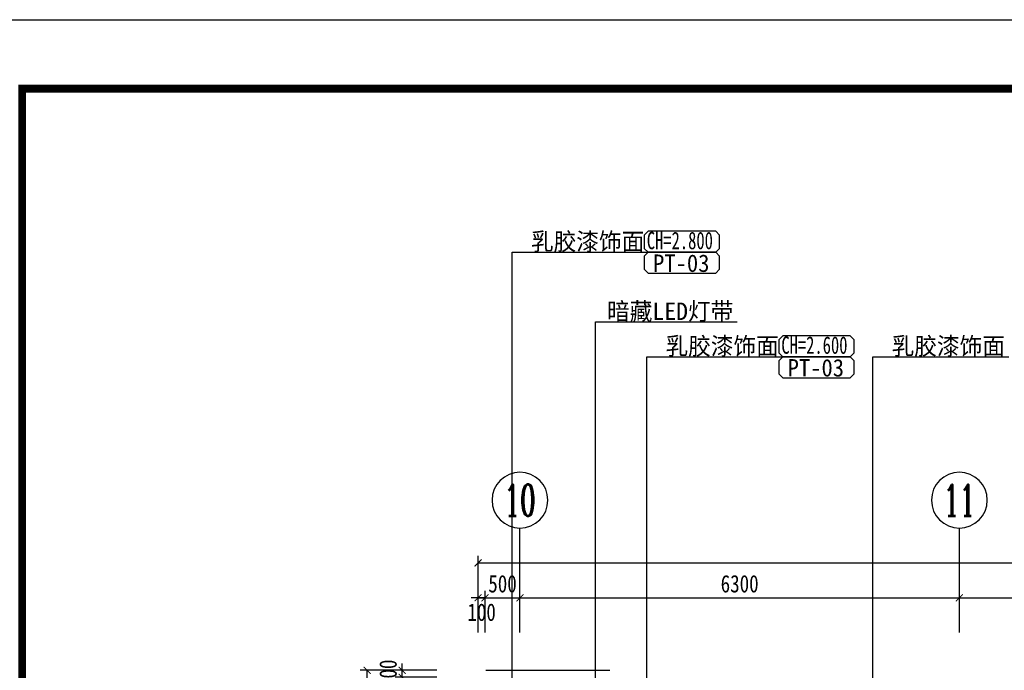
# Model space of a CAD drawing. Header units: millimetres. Extents: x -539149 to -534375, y 505028 to 505469.
# Tile 57 of 135: x -536751 to -536610, y 505365 to 505459. Entities that reach past the tile are written whole.
import ezdxf
from ezdxf.enums import TextEntityAlignment as Align

# ---------------------------------------------------------------- set-up
doc = ezdxf.new("R2010")
doc.units = ezdxf.units.MM
doc.header["$LTSCALE"] = 10
doc.layers.get('Defpoints').update_dxf_attribs({"color": 8})
for name, color, linetype in [('A-建筑-原墙体', 2, 'Continuous'), ('A-建筑-拆墙', 251, 'Continuous'), ('A-建筑-窗户', 4, 'Continuous'), ('A-建筑-轴号', 3, 'Continuous'), ('A2图框$0$E-图框', 100, 'Continuous'), ('AXIS_TEXT', 50, 'Continuous'), ('B-平面-尺寸', 8, 'Continuous'), ('E--图例', 3, 'Continuous'), ('E-文本', 7, 'Continuous'), ('F-文本', 61, 'Continuous')]:
    doc.layers.add(name, color=color, linetype=linetype)
doc.layers.add('A-批量打印图层', color=251, linetype='Continuous', plot=False)
doc.layers.add('A2图框$0$图框外线', color=1, linetype='Continuous', plot=False)
doc.styles.add('-宋体', font='txt', dxfattribs={"width": 0.8})
doc.styles.add('_TCH_AXIS', font='COMPLEX', dxfattribs={"bigfont": 'GBCBIG'})
doc.styles.add('CCD_DIM', font='txt', dxfattribs={"width": 0.8})
doc.styles.add('COMPLEX', font='COMPLEX')
doc.styles.add('TXT', font='gbenor.shx', dxfattribs={"width": 0.7})
doc.dimstyles.new('1', dxfattribs={"dimscale": 0, "dimtxt": 2.5, "dimasz": 1.5, "dimexe": 1, "dimexo": 0, "dimgap": 0.3, "dimtad": 1, "dimdec": 0, "dimzin": 0, "dimdsep": 46, "dimtxsty": 'Standard', "dimblk": 'ARCHTICK', "dimcen": 0.09, "dimclrd": 8, "dimclre": 8, "dimclrt": 4, "dimadec": 0, "dimazin": 0, "dimtfac": 1, "dimtdec": 0, "dimtix": 1, "dimtofl": 0, "dimtmove": 2, "dimatfit": 3, "dimldrblk": 'DOTSMALL', "dimfxl": 5, "dimfxlon": 1, "dimtolj": 1, "dimtzin": 0, "dimarcsym": 0})
doc.dimstyles.new('1-1', dxfattribs={"dimscale": 0, "dimtxt": 2.5, "dimasz": 1, "dimexe": 1, "dimexo": 1, "dimgap": 0.75, "dimtad": 1, "dimdec": 0, "dimrnd": 0.004999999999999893, "dimzin": 0, "dimdsep": 46, "dimtxsty": 'CCD_DIM', "dimblk": 'ARCHTICK', "dimcen": 0.13, "dimclrd": 44, "dimclre": 44, "dimclrt": 50, "dimadec": 0, "dimazin": 0, "dimtfac": 1, "dimtdec": 0, "dimtix": 1, "dimtmove": 2, "dimatfit": 3, "dimldrblk": 'HBA_Leader_Dot', "dimfxl": 5, "dimfxlon": 1, "dimtvp": 1, "dimtolj": 1, "dimtzin": 0, "dimarcsym": 0})

# ---------------------------------------------------------------- blocks, each defined once
blk = doc.blocks.new('_ArchTick')
at = {"color": 0, "linetype": 'ByBlock', "const_width": 0.15}
blk.add_lwpolyline([(-0.5, -0.5), (0.5, 0.5)], dxfattribs=at)
blk = doc.blocks.new('*D113')
at = {"layer": 'B-平面-尺寸', "color": 44, "lineweight": -2, "ltscale": 0.01, "transparency": 16777216}
for p, q in [((-536685.2732111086, 505370.5986509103), (-536685.2732111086, 505376.5986509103)), ((-536684.2732111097, 505370.5986509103), (-536684.2732111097, 505376.5986509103)), ((-536685.2732111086, 505375.5986509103), (-536686.2732111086, 505375.5986509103)), ((-536685.2732111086, 505375.5986509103), (-536684.2732111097, 505375.5986509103)), ((-536684.2732111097, 505375.5986509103), (-536683.2732111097, 505375.5986509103))]:
    blk.add_line(p, q, dxfattribs=at)
at = {"layer": 'Defpoints', "color": 0, "ltscale": 0.01, "transparency": 16777216}
for p in [(-536684.2732111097, 505375.5986509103), (-536685.2732111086, 505365.5985742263), (-536684.2732111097, 505365.5985742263)]:
    blk.add_point(p, dxfattribs=at)
at = {"layer": 'B-平面-尺寸', "color": 44, "lineweight": -2, "ltscale": 0.01, "transparency": 16777216}
blk.add_blockref('_ArchTick', (-536685.2732111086, 505375.5986509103), dxfattribs=at)
at = {"layer": 'B-平面-尺寸', "color": 44, "lineweight": -2, "ltscale": 0.01, "transparency": 16777216, "rotation": 180}
blk.add_blockref('_ArchTick', (-536684.2732111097, 505375.5986509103), dxfattribs=at)
at = {"layer": 'B-平面-尺寸', "color": 50, "ltscale": 0.01, "transparency": 16777216, "insert": (-536684.7732111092, 505373.5166421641), "char_height": 2.499999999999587, "attachment_point": 5, "style": 'CCD_DIM'}
blk.add_mtext('\\A1;100', dxfattribs=at)
blk = doc.blocks.new('HBA_Leader_Dot')
at = {"color": 0, "linetype": 'ByBlock'}
blk.add_line((-5, 0), (-10, 0), dxfattribs=at)
at = {"color": 0, "linetype": 'ByBlock', "const_width": 5}
blk.add_lwpolyline([(-2.5, 0, 1), (2.5, 0, 1)], format="xyb", close=True, dxfattribs=at)
blk = doc.blocks.new('*D114')
at = {"layer": 'B-平面-尺寸', "color": 44, "lineweight": -2, "ltscale": 0.01, "transparency": 16777216}
for p, q in [((-536684.2732111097, 505370.5986509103), (-536684.2732111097, 505376.5986509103)), ((-536679.2732111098, 505370.5986509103), (-536679.2732111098, 505376.5986509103)), ((-536684.2732111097, 505375.5986509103), (-536685.2732111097, 505375.5986509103)), ((-536684.2732111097, 505375.5986509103), (-536679.2732111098, 505375.5986509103)), ((-536679.2732111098, 505375.5986509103), (-536678.2732111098, 505375.5986509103))]:
    blk.add_line(p, q, dxfattribs=at)
at = {"layer": 'Defpoints', "color": 0, "ltscale": 0.01, "transparency": 16777216}
for p in [(-536679.2732111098, 505375.5986509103), (-536684.2732111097, 505365.5985742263), (-536679.2732111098, 505365.5985742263)]:
    blk.add_point(p, dxfattribs=at)
at = {"layer": 'B-平面-尺寸', "color": 44, "lineweight": -2, "ltscale": 0.01, "transparency": 16777216}
blk.add_blockref('_ArchTick', (-536684.2732111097, 505375.5986509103), dxfattribs=at)
at = {"layer": 'B-平面-尺寸', "color": 44, "lineweight": -2, "ltscale": 0.01, "transparency": 16777216, "rotation": 180}
blk.add_blockref('_ArchTick', (-536679.2732111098, 505375.5986509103), dxfattribs=at)
at = {"layer": 'B-平面-尺寸', "color": 50, "ltscale": 0.01, "transparency": 16777216, "insert": (-536681.7732111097, 505377.5986509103), "char_height": 2.499999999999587, "attachment_point": 5, "style": 'CCD_DIM'}
blk.add_mtext('\\A1;500', dxfattribs=at)
blk = doc.blocks.new('*D134')
at = {"layer": 'B-平面-尺寸', "color": 44, "lineweight": -2, "ltscale": 0.01, "transparency": 16777216}
for p, q in [((-536696.1732111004, 505365.1987272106), (-536696.1732111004, 505366.1987272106)), ((-536691.1732111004, 505365.1987272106), (-536697.1732111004, 505365.1987272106)), ((-536696.1732111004, 505364.1987272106), (-536696.1732111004, 505365.1987272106)), ((-536691.1732111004, 505364.1987272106), (-536697.1732111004, 505364.1987272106)), ((-536696.1732111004, 505364.1987272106), (-536696.1732111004, 505363.1987272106))]:
    blk.add_line(p, q, dxfattribs=at)
at = {"layer": 'Defpoints', "color": 0, "ltscale": 0.01, "transparency": 16777216}
for p in [(-536696.1732111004, 505365.1987272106), (-536686.1732111, 505365.1987272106), (-536686.1732111, 505364.1987272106)]:
    blk.add_point(p, dxfattribs=at)
at = {"layer": 'B-平面-尺寸', "color": 44, "lineweight": -2, "ltscale": 0.01, "transparency": 16777216}
for p, rotation in [((-536696.1732111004, 505365.1987272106), 270), ((-536696.1732111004, 505364.1987272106), 90)]:
    blk.add_blockref('_ArchTick', p, dxfattribs=dict(at, rotation=rotation))
at = {"layer": 'B-平面-尺寸', "color": 50, "ltscale": 0.01, "transparency": 16777216, "insert": (-536698.1732111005, 505364.6987272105), "char_height": 2.499999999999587, "attachment_point": 5, "rotation": 90, "style": 'CCD_DIM'}
blk.add_mtext('\\A1;100', dxfattribs=at)
blk = doc.blocks.new('_AXISO')
blk.add_circle((0, 0), 0.5)
at = {"layer": 'AXIS_TEXT', "style": 'COMPLEX', "width": 1.041666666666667}
blk.add_attdef('A', text='', height=0.56, dxfattribs=at).set_placement((-0.25, -0.28), (0.25, -0.28), align=Align.FIT)
blk = doc.blocks.new('A2图框')
at = {"layer": 'A2图框$0$E-图框', "color": 4, "const_width": 1.131313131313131}
blk.add_lwpolyline([(-363.4031259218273, 295.2979469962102), (209.3847528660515, 295.2979469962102), (209.3847528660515, -104.9040732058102), (-363.4031259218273, -104.9040732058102)], close=True, dxfattribs=at)
at = {"layer": 'A2图框$0$图框外线', "color": 1}
blk.add_lwpolyline([(-374.7162572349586, 305.1969368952), (219.2837427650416, 305.1969368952), (219.2837427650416, -114.8030631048), (-374.7162572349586, -114.8030631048)], close=True, dxfattribs=at)
blk.add_lwpolyline([(-374.7162572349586, 305.1969368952), (219.2837427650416, 305.1969368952), (219.2837427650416, -114.8030631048), (-374.7162572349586, -114.8030631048)], close=True, dxfattribs=at)
blk.add_lwpolyline([(-374.7162572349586, 305.1969368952), (219.2837427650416, 305.1969368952), (219.2837427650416, -114.8030631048), (-374.7162572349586, -114.8030631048)], close=True, dxfattribs=at)
blk = doc.blocks.new('材料编号1')
at = {"layer": 'E--图例', "color": 3}
blk.add_lwpolyline([(8.715155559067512, -1.898066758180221), (8.715155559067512, -0.6366033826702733), (8.345887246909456, -0.2673350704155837), (1.889200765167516, -0.2673350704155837), (1.519932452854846, -0.6366033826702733), (1.519932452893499, -1.898066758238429), (1.889200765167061, -2.267335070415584), (8.345887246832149, -2.26733507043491)], close=True, dxfattribs=at)
at = {"layer": 'E-文本', "style": 'TXT', "width": 0.7}
blk.add_attdef('编号', (1.608281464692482, -2.295733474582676), '', height=2, dxfattribs=at)

msp = doc.modelspace()

# ---------------------------------------------------------------- linework, layer by layer
at = {"layer": 'A-建筑-原墙体', "ltscale": 0.01}
msp.add_line((-536684.173211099, 505365.1987272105, 0.06894340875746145), (-536666.3732111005, 505365.1987272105, 0.06894340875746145), dxfattribs=at)
at = {"layer": 'A-建筑-轴号', "ltscale": 0.01}
for p, q in [((-536679.2732111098, 505370.5986509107, 0.06894340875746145), (-536679.2732111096, 505385.5986509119, 0.06894340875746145)), ((-536616.2732111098, 505370.5986509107, 0.06894340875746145), (-536616.2732111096, 505385.5986509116, 0.06894340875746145))]:
    msp.add_line(p, q, dxfattribs=at)
at = {"layer": 'A-批量打印图层'}
msp.add_lwpolyline([(-536761.9614833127, 505458.5096570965), (-536167.9614833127, 505458.5096570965), (-536167.9614833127, 505038.5096570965), (-536761.9614833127, 505038.5096570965)], close=True, dxfattribs=at)

# ---------------------------------------------------------------- block references
at = {"layer": 'A-建筑-窗户', "ltscale": 0.5}
msp.add_blockref('A2图框', (-536387.2452260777, 505153.3127202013), dxfattribs=at)
at = {"layer": 'A-建筑-轴号', "ltscale": 0.01}
ref = msp.add_blockref('_AXISO', (-536679.2732111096, 505389.5986509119, 0.06894340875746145), dxfattribs=dict(at, xscale=-8, yscale=8, zscale=8, rotation=180))
ref.add_attrib('A', '10', dxfattribs={"layer": 'AXIS_TEXT', "height": 4.525483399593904, "style": '_TCH_AXIS', "width": 0.7241379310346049}).set_placement((-536681.5359528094, 505387.3359092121, 0.06894340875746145), (-536677.0104694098, 505387.3359092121, 0.06894340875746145), align=Align.FIT)
ref = msp.add_blockref('_AXISO', (-536616.2732111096, 505389.5986509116, 0.06894340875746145), dxfattribs=dict(at, xscale=-8, yscale=8, zscale=8, rotation=180))
ref.add_attrib('A', '11', dxfattribs={"layer": 'AXIS_TEXT', "height": 4.525483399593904, "style": '_TCH_AXIS', "width": 0.8750000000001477}).set_placement((-536618.5359528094, 505387.3359092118, 0.06894340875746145), (-536614.0104694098, 505387.3359092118, 0.06894340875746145), align=Align.FIT)
at = {"layer": 'F-文本', "color": 43}
ref = msp.add_blockref('材料编号1', (-536648.3759149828, 505424.7597131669), dxfattribs=dict(at, xscale=1.5, yscale=1.5, zscale=1.5, rotation=180))
ref.add_attrib('编号', 'CH=2.800', (-536661.0903419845, 505425.5907422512), dxfattribs={"color": 7, "height": 2.5, "style": '-宋体', "width": 0.6970431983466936})
ref = msp.add_blockref('材料编号1', (-536648.3759149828, 505421.7597131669), dxfattribs=dict(at, xscale=1.5, yscale=1.5, zscale=1.5, rotation=180))
ref.add_attrib('编号', 'PT-03', (-536660.1919576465, 505422.3372161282), dxfattribs={"color": 7, "height": 2.5, "style": '-宋体', "width": 0.9515624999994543})
ref = msp.add_blockref('材料编号1', (-536629.0828015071, 505409.7597131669), dxfattribs=dict(at, xscale=1.5, yscale=1.5, zscale=1.5, rotation=180))
ref.add_attrib('编号', 'CH=2.600', (-536641.7972285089, 505410.5907422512), dxfattribs={"color": 7, "height": 2.5, "style": '-宋体', "width": 0.6970431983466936})
ref = msp.add_blockref('材料编号1', (-536629.0828015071, 505406.7597131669), dxfattribs=dict(at, xscale=1.5, yscale=1.5, zscale=1.5, rotation=180))
ref.add_attrib('编号', 'PT-03', (-536640.8988441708, 505407.3372161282), dxfattribs={"color": 7, "height": 2.5, "style": '-宋体', "width": 0.9515624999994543})

# ---------------------------------------------------------------- texts
at = {"layer": 'E-文本', "char_height": 2.5, "width": 67.27353787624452, "attachment_point": 9, "style": '-宋体'}
for s, insert in [('{\\W1;乳胶漆饰面}', (-536661.4486483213, 505425.1607157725)), ('{\\W1;暗藏LED灯带}', (-536648.6816631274, 505415.1607157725)), ('{\\W1;乳胶漆饰面}', (-536642.1555348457, 505410.1607157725)), ('{\\W1;乳胶漆饰面}', (-536609.7337993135, 505410.1607157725))]:
    msp.add_mtext(s, dxfattribs=dict(at, insert=insert))

# ---------------------------------------------------------------- dimensions: what is measured, and where the dimension line sits
at = {"layer": 'B-平面-尺寸', "ltscale": 0.01}
msp.add_linear_dim(base=(-536326.2732111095, 505380.5986509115, 0.06894340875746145), p1=(-536685.2732111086, 505370.1987272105, 0.06894340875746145), p2=(-536326.2732111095, 505370.1987272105, 0.06894340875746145), dimstyle='1-1', override={"dimscale": 0.9999999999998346, "dimlfac": 100}, dxfattribs=at).render()
for p1, p2, distance, picture, middle in [((-536684.2732111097, 505365.5985742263, 0.06894340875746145), (-536679.2732111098, 505365.5985742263, 0.06894340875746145), 10.000076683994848, '*D114', (-536681.7732111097, 505377.5986509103, 0.06894340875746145)), ((-536686.1732111, 505364.1987272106, 0.06894340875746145), (-536686.1732111, 505365.1987272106, 0.06894340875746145), 10.000000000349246, '*D134', (-536698.1732111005, 505364.6987272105, 0.06894340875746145))]:
    dim = msp.add_aligned_dim(p1=p1, p2=p2, distance=distance, dimstyle='1-1', override={"dimscale": 0.9999999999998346, "dimlfac": 100}, dxfattribs=at)
    dim.commit()
    dim.dimension.update_dxf_attribs({"geometry": picture, "text_midpoint": middle})
for p1, p2, distance in [((-536679.2732111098, 505365.5985742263, 0.06894340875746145), (-536616.2732111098, 505365.5985742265, 0.06894340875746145), 10.00007668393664), ((-536616.2732111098, 505365.5985742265, 0.06894340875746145), (-536529.2732111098, 505365.5985742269, 0.06894340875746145), 10.000076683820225), ((-536686.1732111, 505220.6987272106, 0.06894340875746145), (-536686.1732111, 505365.1987272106, 0.06894340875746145), 15.000000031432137)]:
    msp.add_aligned_dim(p1=p1, p2=p2, distance=distance, dimstyle='1-1', override={"dimscale": 0.9999999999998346, "dimlfac": 100}, dxfattribs=at).render()
dim = msp.add_linear_dim(base=(-536684.2732111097, 505375.5986509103, 0.06894340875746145), p1=(-536685.2732111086, 505365.5985742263, 0.06894340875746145), p2=(-536684.2732111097, 505365.5985742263, 0.06894340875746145), angle=0, dimstyle='1-1', override={"dimscale": 0.9999999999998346, "dimlfac": 100}, dxfattribs=at)
dim.commit()
dim.dimension.update_dxf_attribs({"geometry": '*D113', "text_midpoint": (-536684.7732111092, 505373.5166421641, 0.06894340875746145), "dimtype": 161})

# ---------------------------------------------------------------- leaders
at = {"layer": 'A-建筑-拆墙'}
for points in [[(-536680.3767433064, 505361.3521498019), (-536680.3767433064, 505425.1607157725), (-536660.894745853, 505425.1607157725)], [(-536668.4261545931, 505359.358130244), (-536668.4261545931, 505415.1607157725), (-536648.1277606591, 505415.1607157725)], [(-536661.0836298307, 505347.108141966), (-536661.0836298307, 505410.1607157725), (-536641.6016323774, 505410.1607157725)], [(-536628.6618942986, 505347.108141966), (-536628.6618942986, 505410.1607157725), (-536609.1798968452, 505410.1607157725)]]:
    msp.add_leader(points, dimstyle='1', override={"dimscale": 0.1171617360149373, "dimasz": 0.75, "dimtad": 0, "dimldrblk": 'Dot'}, dxfattribs=at)

doc.saveas('drawing.dxf')
